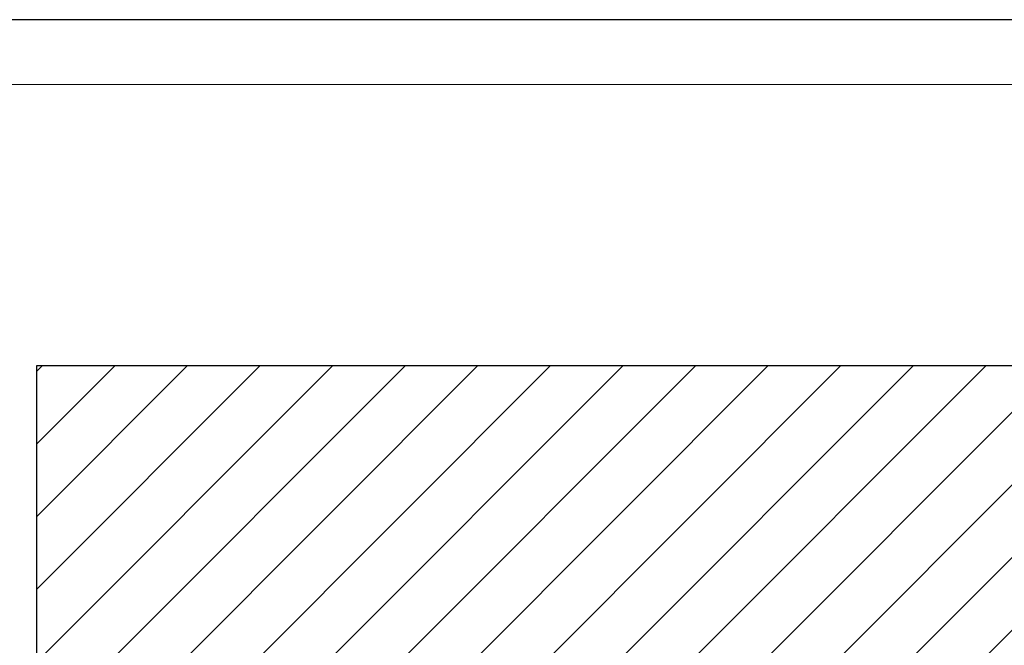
# Model space of a CAD drawing. Header units: millimetres. Extents: x 0 to 39025, y -31299 to 8400.
# Tile 208 of 209: x 15096 to 16619, y 7433 to 8400. Entities that reach past the tile are written whole.
import ezdxf

# ---------------------------------------------------------------- set-up
doc = ezdxf.new("R2010")
doc.units = ezdxf.units.MM
for name, color, linetype in [('FORMAT', 7, 'Continuous'), ('ODMIKI funkcionalni', 253, 'Continuous'), ('ODMIKI varnostni', 252, 'Continuous')]:
    doc.layers.add(name, color=color, linetype=linetype)

msp = doc.modelspace()

# ---------------------------------------------------------------- hatches: boundary and pattern name
at = {"layer": 'ODMIKI funkcionalni'}
h = msp.add_hatch(dxfattribs=at)
h.set_pattern_fill('ANSI31', color=256, scale=25)
h.set_pattern_definition([(45, (-1299.93, -2616.19), (-56.1266, 56.1266), [])])
h.paths.add_polyline_path([(15422, 6466.8), (15422, 7365.1), (16572, 7365.1), (16572, 6466.8), (17172, 6466.8), (17172, 7865.1), (15122, 7865.1), (15122, 6466.8)])

# ---------------------------------------------------------------- linework, layer by layer
at = {"layer": 'FORMAT', "color": 7, "linetype": 'Continuous', "lineweight": 18, "ltscale": 27}
for p, q in [((0, 8400), (18568, 8400)), ((500, 8300), (18468, 8300))]:
    msp.add_line(p, q, dxfattribs=at)
at = {"layer": 'ODMIKI funkcionalni'}
msp.add_lwpolyline([(15422, 6466.8), (15422, 7365.1), (16572, 7365.1), (16572, 6466.8), (17172, 6466.8), (17172, 7865.1), (15122, 7865.1), (15122, 6466.8)], close=True, dxfattribs=at)
at = {"layer": 'ODMIKI varnostni'}
msp.add_line((18568, 8400), (14061.8, 8400), dxfattribs=at)

doc.saveas('drawing.dxf')
